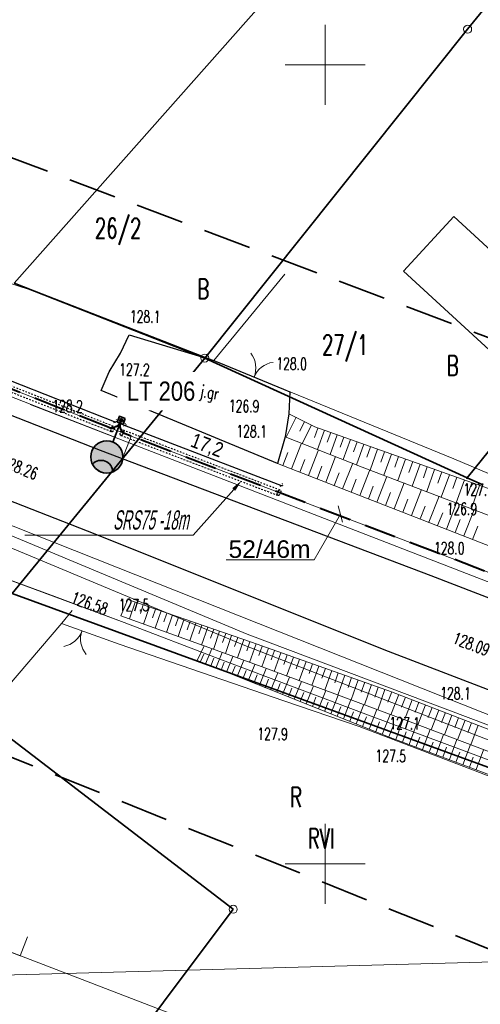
# Model space of a CAD drawing. Header units: metres. Extents: x 6496648 to 6497944, y 5962794 to 5963351.
# Tile 23 of 91: x 6496981 to 6497010, y 5963091 to 5963153. Entities that reach past the tile are written whole.
import ezdxf
from ezdxf import colors
from ezdxf.entities.mleader import LeaderData, LeaderLine
from ezdxf.math import Vec2, Vec3

# ---------------------------------------------------------------- set-up
doc = ezdxf.new("R2010")
doc.units = ezdxf.units.M
doc.header["$MEASUREMENT"] = 0
for name, pattern in [('DASHED', [19.05, 12.7, -6.35]), ('HIDDEN', [0.375, 0.25, -0.125]), ('L_0_04', [1.5, 1, -0.5])]:
    doc.linetypes.add(name, pattern=pattern)
doc.layers.get('0').update_dxf_attribs({"color": 8, "linetype": 'CONTINUOUS', "lineweight": 13})
doc.layers.get('DEFPOINTS').update_dxf_attribs({"linetype": 'CONTINUOUS', "lineweight": 0})
for name, color, linetype, lineweight in [('000_INNE__NIEZYDENTYFIKOWANE_', 8, 'CONTINUOUS', 13), ('209_OPIS_KONTURU_KLASYFIKACYJNEGO', 8, 'CONTINUOUS', 13), ('210_OZNACZENIE_UzYTKU', 8, 'CONTINUOUS', 13), ('211_NR_DZIAlKI', 7, 'CONTINUOUS', 25), ('217_GRANICA_KONTURU_KLASYFIKCYJNEGO', 8, 'CONTINUOUS', 13), ('218_GRANICA_UzYTKU', 8, 'CONTINUOUS', 13), ('219_LINIA_GRANICY', 3, 'CONTINUOUS', 35), ('BRAMA__LINIA_', 8, 'CONTINUOUS', 13), ('brama__linia____symbol', 8, 'CONTINUOUS', 13), ('E_proj_opisy_ośw', 1, 'CONTINUOUS', 13), ('E_proj_opisy_ośw.', 7, 'CONTINUOUS', 13), ('E_proj_osłona r.', 140, 'L_0_04', 30), ('E_proj_osłona r. opis_obw. 200', 166, 'CONTINUOUS', 9), ('E_proj_ośw_latarnia', 1, 'CONTINUOUS', 35), ('E_proj_ośw_linia_obw. 200', 1, 'L_0_04', 40), ('INNA_BUDOWLA__POWIERZCHNIA_', 8, 'CONTINUOUS', 13), ('JEZDNIA__POWIERZCHNIA_', 8, 'CONTINUOUS', 25), ('JEZDNIA__POWIERZCHNIA__ATR17', 8, 'CONTINUOUS', 13), ('KRAWezNIK__LINIA_', 8, 'CONTINUOUS', 25), ('OGRODZENIE_TRWAlE__LINIA_', 8, 'CONTINUOUS', 13), ('PRZEWoD_ELEKTROENERGETYCZNY__LINIA_', 1, 'CONTINUOUS', 13), ('PRZEWoD_KANALIZACYJNY__LINIA_', 36, 'CONTINUOUS', 13), ('PRZEWoD_TELEKOMUNIKACYJNY__LINIA_', 30, 'CONTINUOUS', 13), ('PRZEWoD_WODOCIaGOWY__LINIA_', 5, 'CONTINUOUS', 13), ('PUNKT_O_OKREsLONEJ_WYSOKOsCI__SIEc_ELEKTROENERGETYCZNA__ATR2', 1, 'CONTINUOUS', 13), ('PUNKT_WYSOKOsCIOWY_NATURALNY_ATR2', 8, 'CONTINUOUS', 13), ('PUNKT_WYSOKOsCIOWY_SZTUCZNY_ATR2', 8, 'CONTINUOUS', 13), ('RURA_OCHRONNA___PRZEWoD_ELEKTROENERGETYCZNY__LINIA_', 1, 'CONTINUOUS', 13), ('siatka', 8, 'CONTINUOUS', 13), ('SKARPA_NIEUMOCNIONA__POWIERZCHNIA_', 8, 'CONTINUOUS', 13), ('ZAKRES', 190, 'L_0_04', 35)]:
    doc.layers.add(name, color=color, linetype=linetype, lineweight=lineweight)
doc.layers.add('E_pomocnicza', color=3, linetype='CONTINUOUS', lineweight=13, plot=False)
doc.styles.add('Andy', font='arial.ttf', dxfattribs={"height": 2})
doc.styles.add('Annotative', font='simplex.shx')
doc.styles.add('Narrow', font='ARIALN.TTF', dxfattribs={"height": 2})
doc.styles.get("Standard").update_dxf_attribs({"font": 'simplex.shx'})
doc.dimstyles.new('wymiary', dxfattribs={"dimtxt": 0.65, "dimasz": 0.25, "dimexe": 0.25, "dimexo": 1, "dimgap": 0.1, "dimtad": 1, "dimzin": 1, "dimtxsty": 'Annotative', "dimblk": 'OBLIQUE', "dimcen": 0.0025, "dimdle": 0.05, "dimadec": 0, "dimazin": 0, "dimtfac": 1, "dimtmove": 0, "dimatfit": 3, "dimldrblk": 'NONE', "dimfxl": 1, "dimarcsym": 0})

# ---------------------------------------------------------------- blocks, each defined once
blk = doc.blocks.new('GRO')
at = {"color": 0, "linetype": 'Continuous', "lineweight": 13}
blk.add_circle((0, 0), 0.1, dxfattribs=at)
blk = doc.blocks.new('GRT')
at = {"color": 0, "linetype": 'Continuous', "lineweight": 18}
blk.add_circle((0, 0), 0.5, dxfattribs=at)
blk = doc.blocks.new('A$C5E955987')
at = {"layer": 'E_proj_ośw_latarnia'}
h = blk.add_hatch(color=7, dxfattribs=at)
h.dxf.hatch_style = 1
h.paths.add_polyline_path([(3.223, 1.824, 1), (3.408, 1.892, 1)], flags=0)
h.paths.add_polyline_path([(3.2, 1.606), (3.567, 1.742), (3.431, 2.111), (3.064, 1.976)])
h.paths.add_polyline_path([(3.223, 1.824, -1), (3.408, 1.892, -1)], flags=16)
h.paths.add_polyline_path([(0.071, 1.38, -0.683546), (0.557, 0.106, 0.679532), (1.952, 1.355, 0.687575)])
h = blk.add_hatch(color=7, dxfattribs=at)
h.dxf.hatch_style = 1
h.paths.add_polyline_path([(3.223, 1.824, 1), (3.408, 1.892, 1)])
blk.add_hatch(color=256, dxfattribs=at).paths.add_polyline_path([(0.071, 1.38, 0.389707), (0.557, 0.106), (0.557, 0.106, 0.683546)])
blk.add_lwpolyline([(3.567, 1.742), (3.2, 1.606), (3.064, 1.976), (3.431, 2.111)], close=True, dxfattribs=at)
blk.add_lwpolyline([(0.071, 1.38, 0.389707), (0.557, 0.106), (0.557, 0.106, 0.683546)], format="xyb", close=True, dxfattribs=at)
at = {"layer": 'E_proj_ośw_latarnia', "flags": 128}
blk.add_lwpolyline([(3.132, 1.791), (1.952, 1.355)], dxfattribs=at)
at = {"layer": 'E_proj_ośw_latarnia'}
for centre, radius in [((1.007, 1.007), 1.007), ((3.315, 1.858), 0.0984)]:
    blk.add_circle(centre, radius, dxfattribs=at)
blk = doc.blocks.new('_Oblique')
at = {"color": 0, "linetype": 'ByBlock', "lineweight": -2}
blk.add_line((-0.5, -0.5), (0.5, 0.5), dxfattribs=at)
blk = doc.blocks.new('*D37')
at = {"layer": 'DEFPOINTS', "color": 0}
for p in [(0, 0), (15.38, -7.85), (14.99, -8.53)]:
    blk.add_point(p, dxfattribs=at)
at = {"layer": 'E_pomocnicza', "color": 0, "lineweight": -2}
for p, q in [((0.34, 0.71), (15.42, -7.87)), ((0.49, 0.87), (0.51, 0.9)), ((15.49, -7.66), (15.5, -7.63))]:
    blk.add_line(p, q, dxfattribs=at)
at = {"layer": 'E_pomocnicza', "color": 0, "lineweight": -2, "xscale": 0.25, "yscale": 0.25, "zscale": 0.25}
for p, rotation in [((0.39, 0.68), 150.373121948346), ((15.38, -7.85), 330.373121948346)]:
    blk.add_blockref('_Oblique', p, dxfattribs=dict(at, rotation=rotation))
at = {"layer": 'E_pomocnicza', "color": 0, "linetype": 'Continuous', "lineweight": 0, "insert": (8.38, -2.71), "char_height": 2, "attachment_point": 5, "rotation": 330.3731, "style": 'Narrow'}
blk.add_mtext('{\\H0.75x;17,2}', dxfattribs=at)
blk = doc.blocks.new('_None')
blk = doc.blocks.new('*D39')
at = {"layer": 'DEFPOINTS', "color": 0}
for p in [(0, 0), (35.93, -20.92), (36.32, -20.24)]:
    blk.add_point(p, dxfattribs=at)
at = {"layer": 'E_pomocnicza', "color": 0, "lineweight": -2}
for p, q in [((0.35, 0.7), (36.36, -20.27)), ((0.5, 0.86), (0.52, 0.89)), ((36.43, -20.06), (36.45, -20.03))]:
    blk.add_line(p, q, dxfattribs=at)
at = {"layer": 'E_pomocnicza', "color": 0, "lineweight": -2, "xscale": 0.25, "yscale": 0.25, "zscale": 0.25}
for p, rotation in [((0.39, 0.68), 149.787255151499), ((36.32, -20.24), 329.787255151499)]:
    blk.add_blockref('_Oblique', p, dxfattribs=dict(at, rotation=rotation))
at = {"layer": 'E_pomocnicza', "color": 0, "linetype": 'Continuous', "lineweight": 0, "insert": (18.86, -8.92), "char_height": 2, "attachment_point": 5, "rotation": 329.7873, "style": 'Narrow'}
blk.add_mtext('{\\H0.75x;41,6}', dxfattribs=at)
blk = doc.blocks.new('*U36')
at = {"linetype": 'HIDDEN', "ltscale": 0.2}
for p, q in [((0.15, 0.26), (15.14, -8.26)), ((-0.15, -0.26), (14.84, -8.79))]:
    blk.add_line(p, q, dxfattribs=at)
at = {"linetype": 'DASHED', "ltscale": 0.02}
for centre in [(0, 0), (14.99, -8.53)]:
    blk.add_ellipse(centre, major_axis=(-0.148, -0.261), ratio=0.5, dxfattribs=at)
at = {"layer": 'E_pomocnicza', "color": 4, "lineweight": 0}
dim = blk.add_aligned_dim(p1=(0, 0), p2=(14.99, -8.53), distance=0.78, text='{\\H0.75x;<>}', dimstyle='wymiary', override={"dimtxt": 1.3, "dimtad": 2, "dimdec": 1, "dimlfac": 1, "dimrnd": 0, "dimtxsty": 'Narrow'}, dxfattribs=at)
dim.commit()
dim.dimension.update_dxf_attribs({"geometry": '*D37', "text_midpoint": (8.38, -2.71)})
blk = doc.blocks.new('*U38')
at = {"linetype": 'HIDDEN', "ltscale": 0.2}
for p, q in [((0.15, 0.26), (36.08, -20.66)), ((-0.15, -0.26), (35.78, -21.18))]:
    blk.add_line(p, q, dxfattribs=at)
at = {"linetype": 'DASHED', "ltscale": 0.02}
for centre in [(0, 0), (35.93, -20.92)]:
    blk.add_ellipse(centre, major_axis=(-0.151, -0.259), ratio=0.5, dxfattribs=at)
at = {"layer": 'E_pomocnicza', "color": 4, "lineweight": 0}
dim = blk.add_aligned_dim(p1=(0, 0), p2=(35.93, -20.92), distance=0.78, text='{\\H0.75x;<>}', dimstyle='wymiary', override={"dimtxt": 1.3, "dimtad": 2, "dimdec": 1, "dimlfac": 1, "dimrnd": 0, "dimtxsty": 'Narrow'}, dxfattribs=at)
dim.commit()
dim.dimension.update_dxf_attribs({"geometry": '*D39', "text_midpoint": (18.86, -8.92)})

msp = doc.modelspace()

# ---------------------------------------------------------------- linework, layer by layer
at = {"layer": '000_INNE__NIEZYDENTYFIKOWANE_', "flags": 128}
for points in [[(6496998.18, 5963127.94), (6496997.55, 5963126.7)], [(6496998.71, 5963127.67), (6496998.41, 5963127.07)], [(6496999.14, 5963127.45), (6496998.56, 5963126.3)], [(6496999.55, 5963127.27), (6496999.33, 5963126.68)], [(6496999.95, 5963127.13), (6496999.52, 5963125.93)], [(6497000.35, 5963126.99), (6497000.13, 5963126.38)], [(6497000.75, 5963126.84), (6497000.32, 5963125.61)], [(6497001.16, 5963126.7), (6497000.94, 5963126.08)], [(6497001.58, 5963126.55), (6497001.13, 5963125.3)], [(6497001.99, 5963126.4), (6497001.77, 5963125.77)], [(6496997.89, 5963124.71), (6496998.51, 5963126.32)], [(6496998.96, 5963124.3), (6496999.58, 5963125.9)], [(6497002.42, 5963126.25), (6497001.96, 5963124.97)], [(6497002.84, 5963126.1), (6497002.61, 5963125.45)], [(6497003.27, 5963125.95), (6497002.81, 5963124.64)], [(6497003.71, 5963125.79), (6497003.47, 5963125.14)], [(6496997.35, 5963124.92), (6496997.66, 5963125.73)], [(6496998.42, 5963124.5), (6496998.73, 5963125.31)], [(6497000.03, 5963123.88), (6497000.65, 5963125.48)], [(6497004.14, 5963125.64), (6497003.67, 5963124.31)], [(6497004.58, 5963125.48), (6497004.35, 5963124.82)], [(6497005.03, 5963125.32), (6497004.55, 5963123.98)], [(6497005.48, 5963125.17), (6497005.24, 5963124.49)], [(6496999.49, 5963124.09), (6496999.8, 5963124.89)], [(6497001.09, 5963123.46), (6497001.72, 5963125.07)], [(6497002.16, 5963123.05), (6497002.79, 5963124.65)], [(6497005.93, 5963125.01), (6497005.44, 5963123.64)], [(6497006.38, 5963124.84), (6497006.14, 5963124.16)], [(6497006.84, 5963124.68), (6497006.35, 5963123.29)], [(6497000.56, 5963123.67), (6497000.87, 5963124.47)], [(6497001.63, 5963123.26), (6497001.94, 5963124.06)], [(6497003.24, 5963122.63), (6497003.86, 5963124.24)], [(6497007.3, 5963124.52), (6497007.05, 5963123.82)], [(6497007.77, 5963124.35), (6497007.26, 5963122.94)], [(6497008.23, 5963124.19), (6497007.98, 5963123.48)], [(6497008.71, 5963124.02), (6497008.2, 5963122.59)], [(6497002.7, 5963122.84), (6497003.01, 5963123.64)], [(6497004.31, 5963122.21), (6497004.94, 5963123.83)], [(6497005.4, 5963121.79), (6497006.03, 5963123.42)], [(6497009.18, 5963123.85), (6497008.93, 5963123.13)], [(6497009.66, 5963123.68), (6497009.14, 5963122.23)], [(6497003.77, 5963122.42), (6497004.09, 5963123.23)], [(6497004.85, 5963122), (6497005.17, 5963122.81)], [(6497006.48, 5963121.37), (6497007.12, 5963123)], [(6497005.94, 5963121.58), (6497006.26, 5963122.39)], [(6497007.58, 5963120.94), (6497008.21, 5963122.58)], [(6497008.67, 5963120.52), (6497009.31, 5963122.16)], [(6497007.03, 5963121.16), (6497007.35, 5963121.97)], [(6497008.12, 5963120.73), (6497008.44, 5963121.55)], [(6497009.22, 5963120.3), (6497009.54, 5963121.13)], [(6496988.12, 5963116.38), (6496987.76, 5963115.32)], [(6496988.62, 5963116.2), (6496988.44, 5963115.67)], [(6496989.02, 5963116.07), (6496988.64, 5963115)], [(6496989.38, 5963115.94), (6496989.19, 5963115.4)], [(6496989.74, 5963115.82), (6496989.37, 5963114.74)], [(6496990.1, 5963115.69), (6496989.91, 5963115.15)], [(6496990.46, 5963115.57), (6496990.08, 5963114.48)], [(6496990.82, 5963115.44), (6496990.63, 5963114.89)], [(6496991.19, 5963115.32), (6496990.81, 5963114.22)], [(6496991.55, 5963115.19), (6496991.36, 5963114.64)], [(6496991.92, 5963115.06), (6496991.54, 5963113.96)], [(6496992.29, 5963114.93), (6496992.1, 5963114.38)], [(6496992.66, 5963114.81), (6496992.27, 5963113.69)], [(6496993.03, 5963114.68), (6496992.83, 5963114.12)], [(6496993.4, 5963114.55), (6496993.01, 5963113.42)], [(6496993.78, 5963114.42), (6496993.58, 5963113.85)], [(6496994.15, 5963114.29), (6496993.76, 5963113.15)], [(6496994.53, 5963114.16), (6496994.33, 5963113.59)], [(6496992.52, 5963112.52), (6496992.91, 5963113.46)], [(6496994.91, 5963114.03), (6496994.51, 5963112.88)], [(6496995.29, 5963113.89), (6496995.09, 5963113.32)], [(6496995.68, 5963113.76), (6496995.27, 5963112.6)], [(6496996.06, 5963113.62), (6496995.86, 5963113.04)], [(6496996.45, 5963113.49), (6496996.04, 5963112.32)], [(6496992.2, 5963112.65), (6496992.4, 5963113.11)], [(6496992.84, 5963112.38), (6496993.04, 5963112.86)], [(6496993.17, 5963112.25), (6496993.55, 5963113.23)], [(6496993.83, 5963111.99), (6496994.22, 5963112.98)], [(6496996.84, 5963113.35), (6496996.63, 5963112.77)], [(6496997.22, 5963113.21), (6496996.81, 5963112.04)], [(6496997.62, 5963113.08), (6496997.41, 5963112.48)], [(6496998.01, 5963112.94), (6496997.59, 5963111.75)], [(6496993.49, 5963112.12), (6496993.69, 5963112.61)], [(6496994.16, 5963111.86), (6496994.36, 5963112.36)], [(6496994.5, 5963111.72), (6496994.91, 5963112.74)], [(6496995.19, 5963111.45), (6496995.6, 5963112.48)], [(6496995.89, 5963111.17), (6496996.31, 5963112.22)], [(6496998.4, 5963112.8), (6496998.19, 5963112.2)], [(6496998.8, 5963112.66), (6496998.38, 5963111.46)], [(6496999.2, 5963112.52), (6496998.99, 5963111.91)], [(6496999.6, 5963112.37), (6496999.17, 5963111.16)], [(6497000.01, 5963112.23), (6496999.79, 5963111.62)], [(6496994.84, 5963111.58), (6496995.05, 5963112.1)], [(6496995.54, 5963111.31), (6496995.75, 5963111.83)], [(6496996.61, 5963110.88), (6496997.03, 5963111.95)], [(6496997.33, 5963110.59), (6496997.77, 5963111.68)], [(6497000.41, 5963112.09), (6496999.98, 5963110.86)], [(6497000.82, 5963111.94), (6497000.6, 5963111.33)], [(6497001.23, 5963111.8), (6497000.79, 5963110.56)], [(6497001.65, 5963111.65), (6497001.43, 5963111.03)], [(6496996.25, 5963111.02), (6496996.46, 5963111.56)], [(6496996.97, 5963110.74), (6496997.18, 5963111.28)], [(6496997.7, 5963110.45), (6496997.92, 5963111)], [(6496998.07, 5963110.3), (6496998.51, 5963111.41)], [(6496998.82, 5963110), (6496999.27, 5963111.13)], [(6497002.06, 5963111.51), (6497001.62, 5963110.25)], [(6497002.48, 5963111.36), (6497002.26, 5963110.73)], [(6497002.9, 5963111.21), (6497002.45, 5963109.94)], [(6497003.32, 5963111.06), (6497003.1, 5963110.42)], [(6496998.44, 5963110.15), (6496998.67, 5963110.71)], [(6496999.2, 5963109.85), (6496999.42, 5963110.42)], [(6496999.58, 5963109.7), (6497000.04, 5963110.84)], [(6497000.35, 5963109.39), (6497000.82, 5963110.55)], [(6497003.74, 5963110.91), (6497003.29, 5963109.63)], [(6497004.17, 5963110.76), (6497003.92, 5963110.12)], [(6497004.6, 5963110.6), (6497004.1, 5963109.33)], [(6497005.02, 5963110.43), (6497004.77, 5963109.8)], [(6496999.96, 5963109.54), (6497000.19, 5963110.12)], [(6497000.74, 5963109.23), (6497000.98, 5963109.82)], [(6497001.14, 5963109.07), (6497001.61, 5963110.26)], [(6497001.94, 5963108.76), (6497002.42, 5963109.96)], [(6497005.44, 5963110.27), (6497004.95, 5963109.01)], [(6497005.86, 5963110.11), (6497005.62, 5963109.48)], [(6497006.28, 5963109.94), (6497005.79, 5963108.7)], [(6497006.69, 5963109.78), (6497006.45, 5963109.16)], [(6497001.54, 5963108.92), (6497001.77, 5963109.51)], [(6497002.34, 5963108.6), (6497002.58, 5963109.2)], [(6497002.75, 5963108.43), (6497003.23, 5963109.65)], [(6497003.57, 5963108.1), (6497004.07, 5963109.34)], [(6497007.11, 5963109.62), (6497006.63, 5963108.38)], [(6497007.52, 5963109.46), (6497007.28, 5963108.84)], [(6497007.93, 5963109.3), (6497007.46, 5963108.07)], [(6497008.34, 5963109.14), (6497008.11, 5963108.53)], [(6497003.16, 5963108.27), (6497003.4, 5963108.88)], [(6497003.99, 5963107.94), (6497004.24, 5963108.56)], [(6497004.41, 5963107.78), (6497004.88, 5963109.04)], [(6497005.25, 5963107.46), (6497005.72, 5963108.72)], [(6497008.75, 5963108.98), (6497008.28, 5963107.76)], [(6497009.16, 5963108.82), (6497008.93, 5963108.21)], [(6497009.57, 5963108.67), (6497009.1, 5963107.45)], [(6497004.83, 5963107.62), (6497005.07, 5963108.25)], [(6497005.67, 5963107.3), (6497005.91, 5963107.93)], [(6497006.09, 5963107.15), (6497006.56, 5963108.41)], [(6497006.93, 5963106.83), (6497007.4, 5963108.09)], [(6497006.51, 5963106.99), (6497006.75, 5963107.62)], [(6497007.35, 5963106.67), (6497007.58, 5963107.3)], [(6497007.77, 5963106.52), (6497008.24, 5963107.77)], [(6497008.6, 5963106.2), (6497009.08, 5963107.46)], [(6497008.18, 5963106.36), (6497008.42, 5963106.99)], [(6497009.02, 5963106.04), (6497009.26, 5963106.67)], [(6497009.44, 5963105.89), (6497009.91, 5963107.14)]]:
    msp.add_lwpolyline(points, dxfattribs=at)
at = {"layer": '217_GRANICA_KONTURU_KLASYFIKCYJNEGO', "flags": 128}
for points in [[(6497041.24, 5963094.69), (6496980.42, 5963116.91)], [(6496994.25, 5963097.15), (6496975.88, 5963111.25)], [(6496991.4, 5963093.34), (6496994.25, 5963097.15)], [(6496991.4, 5963093.34), (6497041.24, 5963094.69)], [(6496958.11, 5963092.44), (6496991.4, 5963093.34)], [(6496991.4, 5963093.34), (6496981.24, 5963079.79)]]:
    msp.add_lwpolyline(points, dxfattribs=at)
at = {"layer": '218_GRANICA_UzYTKU', "flags": 128}
for points in [[(6497008.91, 5963152.23), (6497018.26, 5963163.71)], [(6496980.55, 5963136.34), (6497002.05, 5963160.62)], [(6496992.47, 5963131.65), (6497008.91, 5963152.23)], [(6497008.88, 5963124.15), (6497019.47, 5963137.27)], [(6496980.55, 5963136.34), (6496992.47, 5963131.65)], [(6496992.47, 5963131.65), (6496980.42, 5963116.91)], [(6496992.47, 5963131.65), (6497008.88, 5963124.15)], [(6497008.88, 5963124.15), (6497009.86, 5963123.71)], [(6496980.42, 5963116.91), (6497041.24, 5963094.69)], [(6496994.25, 5963097.15), (6496975.88, 5963111.25)], [(6496991.4, 5963093.34), (6496994.25, 5963097.15)], [(6496991.4, 5963093.34), (6497041.24, 5963094.69)], [(6496958.11, 5963092.44), (6496991.4, 5963093.34)], [(6496991.4, 5963093.34), (6496981.24, 5963079.79)]]:
    msp.add_lwpolyline(points, dxfattribs=at)
at = {"layer": '219_LINIA_GRANICY', "flags": 128}
for points in [[(6497018.26, 5963163.71), (6497008.91, 5963152.23)], [(6497002.05, 5963160.62), (6496980.55, 5963136.34)], [(6497008.91, 5963152.23), (6496992.47, 5963131.65)], [(6497008.88, 5963124.15), (6497019.47, 5963137.27)], [(6496992.47, 5963131.65), (6496980.55, 5963136.34)], [(6496992.47, 5963131.65), (6496980.42, 5963116.91)], [(6497008.88, 5963124.15), (6496992.47, 5963131.65)], [(6497009.86, 5963123.71), (6497008.88, 5963124.15)], [(6496980.42, 5963116.91), (6497041.24, 5963094.69)], [(6496975.88, 5963111.25), (6496994.25, 5963097.15)], [(6496981.24, 5963079.79), (6496994.25, 5963097.15)]]:
    msp.add_lwpolyline(points, dxfattribs=at)
at = {"layer": 'BRAMA__LINIA_', "flags": 128}
for points in [[(6496993.7, 5963131.22), (6496997.4, 5963129.7)], [(6496986.07, 5963114.12), (6496983.51, 5963115.04)]]:
    msp.add_lwpolyline(points, dxfattribs=at)
at = {"layer": 'brama__linia____symbol'}
for centre, radius, start, end in [((6496994.153, 5963131.03), 1.51, 337.80952, 37.44392), ((6496996.953, 5963129.875), 1.522, 98.18122, 157.3535), ((6496983.365, 5963115.102), 1.52, 280.61362, 339.86763), ((6496986.2, 5963114.072), 1.499, 160.17873, 220.22918)]:
    msp.add_arc(centre, radius, start, end, dxfattribs=at)
at = {"layer": 'DEFPOINTS', "linetype": 'Continuous'}
for points in [[(6497088.043, 5963087.571), (6497060.045, 5963098.826), (6497042.297, 5963105.911), (6497018.375, 5963115.111), (6496987.875, 5963126.752), (6496948.56, 5963142.251), (6496913.72, 5963155.871), (6496877.688, 5963170.071), (6496842.01, 5963184.196), (6496806.205, 5963198.271), (6496777.12, 5963209.766), (6496767.44, 5963213.646), (6496738.46, 5963225.696), (6496718.82, 5963233.986)], [(6497071.639, 5963093.954), (6497024.971, 5963111.9), (6497028.163, 5963110.672), (6497028.625, 5963111.871), (6497028.163, 5963110.672), (6496981.543, 5963128.742), (6496986.835, 5963126.691), (6496987.225, 5963127.696), (6496986.835, 5963126.691), (6496940.267, 5963144.895), (6496946.338, 5963142.526), (6496946.539, 5963143.041), (6496946.338, 5963142.526), (6496899.759, 5963160.703), (6496900.187, 5963161.782), (6496899.765, 5963160.7), (6496853.189, 5963178.884), (6496853.577, 5963180.128), (6496853.189, 5963178.884), (6496806.7, 5963197.289), (6496807.198, 5963198.562), (6496806.7, 5963197.289), (6496760.21, 5963215.694)], [(6496987.325, 5963125.357), (6496987.875, 5963126.752)]]:
    msp.add_lwpolyline(points, dxfattribs=at)
at = {"layer": 'E_proj_ośw_linia_obw. 200', "ltscale": 2}
msp.add_lwpolyline([(6497071.239, 5963094.326), (6497060.045, 5963098.826), (6497042.297, 5963105.911), (6497028.884, 5963111.069, -0.436423), (6497028.644, 5963111.906, -0.355927), (6497027.873, 5963111.458), (6497018.375, 5963115.111), (6496987.875, 5963126.752), (6496987.394, 5963126.942, -0.383314), (6496987.246, 5963127.748, -0.370216), (6496986.491, 5963127.298), (6496948.56, 5963142.251), (6496947.093, 5963142.824, -0.414508), (6496946.793, 5963143.688, -0.376233), (6496945.981, 5963143.259), (6496913.72, 5963155.871)], format="xyb", dxfattribs=at)
at = {"layer": 'INNA_BUDOWLA__POWIERZCHNIA_', "flags": 128}
msp.add_lwpolyline([(6497016.66, 5963126.28), (6497004.89, 5963137.08), (6497008.05, 5963140.51), (6497019.8, 5963129.69)], dxfattribs=at)
at = {"layer": 'JEZDNIA__POWIERZCHNIA_', "flags": 128}
for points in [[(6496776.57, 5963208.37), (6496797.13, 5963200.25), (6496814.18, 5963193.5), (6496831.73, 5963186.64), (6496851.19, 5963178.96), (6496866.74, 5963172.85), (6496887.54, 5963164.51), (6496902.22, 5963158.75), (6496924.12, 5963150.2), (6496939.31, 5963144.25), (6496956.71, 5963137.46), (6496963.66, 5963134.63), (6496985.92, 5963125.89), (6497006.61, 5963118.04), (6497029.04, 5963109.39), (6497048.07, 5963102.09), (6497070.92, 5963092.77)], [(6497075.74, 5963084.32), (6497062.13, 5963090.14), (6497047.96, 5963096.06), (6497035.7, 5963100.87), (6497020.46, 5963106.95), (6497003.68, 5963113.39), (6496985.62, 5963120.62), (6496966.64, 5963128.06), (6496948.76, 5963135.08), (6496942.28, 5963137.67), (6496921.39, 5963145.9), (6496908.94, 5963150.72), (6496894.1, 5963156.52), (6496884.28, 5963160.3), (6496877.57, 5963162.92), (6496867.92, 5963166.7), (6496856.35, 5963171.3), (6496837.67, 5963178.7), (6496823.99, 5963184.14), (6496806.35, 5963190.97), (6496790.77, 5963197.18), (6496774.9, 5963203.5)], [(6496997.73, 5963128.16), (6496997.49, 5963126.72), (6496997.02, 5963125.05), (6496985.99, 5963129.62), (6496986.48, 5963130.78), (6496987.2, 5963131.96), (6496987.75, 5963133.11), (6496993.03, 5963131.49), (6496993.7, 5963131.22), (6496997.4, 5963129.7), (6496997.78, 5963129.54)]]:
    msp.add_lwpolyline(points, dxfattribs=at)
at = {"layer": 'KRAWezNIK__LINIA_', "flags": 128}
msp.add_lwpolyline([(6496997.78, 5963129.54), (6496997.73, 5963128.16), (6496997.49, 5963126.72), (6496997.02, 5963125.05), (6496985.99, 5963129.62), (6496986.48, 5963130.78), (6496987.2, 5963131.96), (6496987.75, 5963133.11), (6496993.03, 5963131.49)], dxfattribs=at)
at = {"layer": 'OGRODZENIE_TRWAlE__LINIA_', "flags": 128}
for points in [[(6496993.03, 5963131.49), (6496982.32, 5963135.67), (6496977.68, 5963137.17)], [(6496993.7, 5963131.22), (6496993.03, 5963131.49), (6496997.48, 5963136.9)], [(6497023.21, 5963118.74), (6497017.97, 5963121.15), (6497013.31, 5963123.12), (6497008.05, 5963125.35), (6496997.4, 5963129.7)], [(6496971.99, 5963101.55), (6496983.53, 5963115.06), (6496984.17, 5963115.85)], [(6496986.07, 5963114.12), (6496987.12, 5963113.74), (6496997.42, 5963110.2), (6497002.12, 5963108.6), (6497012.48, 5963104.62), (6497020.45, 5963101.61), (6497041.29, 5963093.6)]]:
    msp.add_lwpolyline(points, dxfattribs=at)
at = {"layer": 'PRZEWoD_ELEKTROENERGETYCZNY__LINIA_', "flags": 128}
msp.add_lwpolyline([(6496929.27, 5963137.85), (6496932.38, 5963136.6), (6496940.02, 5963133.62), (6496948.77, 5963130.21), (6496956.17, 5963127.31), (6496960.72, 5963125.47), (6496964.44, 5963123.92), (6496965.65, 5963124.22), (6496968.09, 5963123.29), (6496968.48, 5963122.32), (6496976.84, 5963119.03), (6496983.09, 5963116.72), (6496987.43, 5963115.09), (6496993.42, 5963112.8), (6497002.87, 5963109.24), (6497010.66, 5963106.33), (6497023.83, 5963101.48), (6497035.2, 5963097.32), (6497048.25, 5963092.11), (6497058.85, 5963087.86), (6497065.91, 5963085.27)], dxfattribs=at)
at = {"layer": 'PRZEWoD_KANALIZACYJNY__LINIA_', "flags": 128}
msp.add_lwpolyline([(6497082.81, 5963079.21), (6497039.28, 5963096.48), (6496994.97, 5963113.67), (6496977.13, 5963121.11), (6496941.88, 5963135.84), (6496903.45, 5963150.65), (6496898.02, 5963153.17), (6496880.14, 5963159.59), (6496870.79, 5963163.35), (6496832.92, 5963177.48), (6496794.6, 5963192.75), (6496784.72, 5963198.85), (6496774.9, 5963202.73)], dxfattribs=at)
at = {"layer": 'PRZEWoD_TELEKOMUNIKACYJNY__LINIA_', "flags": 128}
msp.add_lwpolyline([(6496774.9, 5963201.17), (6496800.16, 5963191.52), (6496821.21, 5963183.45), (6496844.18, 5963174.49), (6496883.32, 5963159.12), (6496886.75, 5963159.1), (6496905.28, 5963150.99), (6497034.08, 5963099.85), (6497081.01, 5963081.42), (6497114.42, 5963068.68), (6497140.82, 5963058.78), (6497145.99, 5963055.02), (6497153.66, 5963050.85), (6497172.46, 5963043.32), (6497202.19, 5963037.61), (6497238.33, 5963036.41), (6497238.76, 5963032.02), (6497245.27, 5963032.35), (6497261.71, 5963034.62), (6497300.12, 5963040.13)], dxfattribs=at)
at = {"layer": 'PRZEWoD_WODOCIaGOWY__LINIA_', "flags": 128}
msp.add_lwpolyline([(6496774.9, 5963203.29), (6496784.92, 5963199.33), (6496794.73, 5963193.32), (6496832.97, 5963178.03), (6496870.84, 5963163.85), (6496879.98, 5963160.32), (6496898.15, 5963153.69), (6496903.95, 5963151.25), (6496942.07, 5963136.31), (6496977.37, 5963121.77), (6496995.11, 5963114.36), (6497030.39, 5963101.05), (6497083.14, 5963080.09)], dxfattribs=at)
at = {"layer": 'RURA_OCHRONNA___PRZEWoD_ELEKTROENERGETYCZNY__LINIA_', "flags": 128}
msp.add_lwpolyline([(6496987.43, 5963115.09), (6496976.84, 5963119.03)], dxfattribs=at)
at = {"layer": 'siatka', "flags": 128}
for points in [[(6497000, 5963147.5), (6497000, 5963152.5)], [(6496997.5, 5963150), (6497002.5, 5963150)], [(6497000, 5963097.5), (6497000, 5963102.5)], [(6496997.5, 5963100), (6497002.5, 5963100)]]:
    msp.add_lwpolyline(points, dxfattribs=at)
at = {"layer": 'SKARPA_NIEUMOCNIONA__POWIERZCHNIA_', "flags": 128}
for points in [[(6497020.61, 5963117.83), (6497017.47, 5963119.05), (6497002.32, 5963124.83), (6496997.49, 5963126.72), (6496997.73, 5963128.16), (6496999.36, 5963127.34), (6497021.95, 5963119.31)], [(6496997.49, 5963126.72), (6497002.32, 5963124.83), (6497017.47, 5963119.05), (6497020.61, 5963117.83), (6497019.33, 5963116.4), (6497015.6, 5963117.82), (6496997.02, 5963125.05)], [(6497075.18, 5963080.74), (6497061.96, 5963086.48), (6497048.96, 5963092.06), (6497044.37, 5963094.06), (6497041.08, 5963095.34), (6497041.03, 5963095.37), (6497032.22, 5963098.76), (6497025.12, 5963101.42), (6497017.45, 5963104.29), (6497005.15, 5963108.94), (6496996.05, 5963112.32), (6496992.44, 5963113.63), (6496987.22, 5963115.51), (6496987.65, 5963116.54), (6496995.39, 5963113.86), (6497004.15, 5963110.77), (6497017.98, 5963105.4), (6497033.45, 5963099.38), (6497042.16, 5963095.9), (6497046.95, 5963094.01), (6497060.84, 5963088.42), (6497072.74, 5963083.61)], [(6497041.08, 5963095.34), (6497040.44, 5963094.07), (6497029.06, 5963098.42), (6497013.04, 5963104.53), (6497004.06, 5963107.91), (6496992.95, 5963112.34), (6496992, 5963112.73), (6496992.44, 5963113.63), (6496996.05, 5963112.32), (6497005.15, 5963108.94), (6497017.45, 5963104.29), (6497025.12, 5963101.42), (6497032.22, 5963098.76), (6497041.03, 5963095.37)]]:
    msp.add_lwpolyline(points, dxfattribs=at)
at = {"layer": 'ZAKRES', "ltscale": 3, "flags": 128}
msp.add_lwpolyline([(6497692.5, 5963219.5), (6497716, 5963186.5), (6497672.2, 5963172.1), (6497502, 5963111.8), (6497349, 5963052), (6497312.6, 5963038.4), (6497228.6, 5963030.4), (6497133.5, 5963045.2), (6496948.4, 5963119.5), (6496936.6, 5963083.2), (6496927.9, 5963075.7), (6496873, 5963095.9), (6496849.7, 5963104.2), (6496824.8, 5963105.1), (6496784.8, 5963107.4), (6496786.6, 5963174.3), (6496788.5, 5963184), (6496695.2, 5963217.9), (6496711.8, 5963253.1), (6496961, 5963151.5), (6497143.1, 5963082.8), (6497228.1, 5963066.8), (6497302.3, 5963072), (6497492.1, 5963142.6)], close=True, dxfattribs=at)

# ---------------------------------------------------------------- block references
at = {"xscale": 0.5, "yscale": 0.5, "zscale": 0.5}
for name, p in [('GRT', (6497008.91, 5963152.23)), ('GRT', (6496992.47, 5963131.65)), ('GRO', (6497008.88, 5963124.15)), ('GRT', (6496994.25, 5963097.15))]:
    msp.add_blockref(name, p, dxfattribs=at)
at = {"layer": 'E_proj_osłona r.', "xscale": 0.6096, "yscale": 0.6096, "zscale": 0.6096, "rotation": 8.698023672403}
for name, p in [('*U38', (6496963.132, 5963136.506)), ('*U36', (6496987.292, 5963126.982))]:
    msp.add_blockref(name, p, dxfattribs=at)
at = {"layer": 'E_proj_ośw_latarnia', "rotation": 48.263257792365}
msp.add_blockref('A$C5E955987', (6496986.425, 5963124.037), dxfattribs=at)

# ---------------------------------------------------------------- texts
at = {"layer": '209_OPIS_KONTURU_KLASYFIKACYJNEGO', "width": 0.66}
msp.add_text('RVI', height=1.25, dxfattribs=at).set_placement((6496998.91, 5963100.96))
at = {"layer": '210_OZNACZENIE_UzYTKU', "width": 0.66}
for s, p in [('B', (6496992, 5963135.35)), ('B', (6497007.6, 5963130.55)), ('R', (6496997.8, 5963103.55))]:
    msp.add_text(s, height=1.25, dxfattribs=at).set_placement(p)
at = {"layer": '211_NR_DZIAlKI', "width": 0.66}
for s, p in [('26/2', (6496985.6, 5963139.15)), ('27/1', (6496999.8, 5963131.85))]:
    msp.add_text(s, height=1.25, dxfattribs=at).set_placement(p)
at = {"layer": 'JEZDNIA__POWIERZCHNIA__ATR17', "width": 0.7}
msp.add_text('j.gr', height=0.75, rotation=-10.1, dxfattribs=at).set_placement((6496992.13, 5963129.24))
at = {"layer": 'PUNKT_O_OKREsLONEJ_WYSOKOsCI__SIEc_ELEKTROENERGETYCZNA__ATR2', "width": 0.66}
msp.add_text('126.58', height=0.75, rotation=339.4, dxfattribs=at).set_placement((6496984.04, 5963116.36))
at = {"layer": 'PUNKT_WYSOKOsCIOWY_NATURALNY_ATR2', "width": 0.66}
for s, rotation, p in [('128.1', 359.2, (6496987.78, 5963133.88)), ('127.2', 359.2, (6496987.11, 5963130.56)), ('128.0', 359.2, (6496996.94, 5963130.93)), ('128.2', 359.2, (6496982.93, 5963128.27)), ('126.9', 359.2, (6496993.97, 5963128.28)), ('128.1', 359.2, (6496994.44, 5963126.7)), ('127.7', 359.2, (6497008.64, 5963123.05)), ('126.9', 359.2, (6497007.59, 5963121.85)), ('128.0', 359.2, (6497006.8, 5963119.39)), ('127.5', 359.2, (6496987.08, 5963115.83)), ('128.1', 359.2, (6497007.19, 5963110.3)), ('127.1', 359.2, (6497004.01, 5963108.43)), ('127.9', 359.3, (6496995.75, 5963107.76)), ('127.5', 359.2, (6497003.14, 5963106.39))]:
    msp.add_text(s, height=0.75, rotation=rotation, dxfattribs=at).set_placement(p)
at = {"layer": 'PUNKT_WYSOKOsCIOWY_SZTUCZNY_ATR2', "width": 0.66}
for s, rotation, p in [('128.26', 338.6, (6496979.68, 5963124.87)), ('128.09', 339, (6497007.92, 5963113.82))]:
    msp.add_text(s, height=0.75, rotation=rotation, dxfattribs=at).set_placement(p)

# ---------------------------------------------------------------- next in the draw order: leaders
at = {"layer": 'E_proj_opisy_ośw.', "color": 10}
ml = msp.add_multileader_mtext('Standard', dxfattribs=at)
ml.set_content('\\A1;LT 206', color=10, style='Narrow')
ml.set_leader_properties(color=256)
ml.set_arrow_properties(name='NONE')
ml.build(insert=Vec2(0, 0))
ml.multileader.update_dxf_attribs({"leader_type": 0, "has_dogleg": 0, "has_text_frame": 1, "text_left_attachment_type": 3, "dogleg_length": 0.36, "arrow_head_size": 0, "scale": 0.7})
ctx = ml.context
ctx.base_point, ctx.scale, ctx.char_height, ctx.arrow_head_size, ctx.landing_gap_size, ctx.plane_origin = Vec3(6496987.177, 5963129.565), 0.7, 1.2, 0, 0.42, Vec3(6497837.376, 5963026.335)
ctx.left_attachment = 3
ctx.mtext.insert, ctx.mtext.line_spacing_factor, ctx.mtext.flow_direction = Vec3(6496987.597, 5963130.18), 0.266667, 5
ctx.mtext.has_bg_fill, ctx.mtext.bg_color, ctx.mtext.bg_scale_factor, ctx.mtext.bg_transparency, ctx.mtext.use_window_bg_color = 1, -1073741824, 1.5, 0, 1
at = {"layer": 'E_proj_osłona r. opis_obw. 200', "linetype": 'Continuous', "lineweight": 13}
ml = msp.add_multileader_mtext('Standard', dxfattribs=at)
ml.set_content('{\\fArial Narrow|b0|i0|c238|p34;\\H0.92308x;\\Q12;\\W0.6;SRS75 -18m\\fArial|b0|i0|c238|p34;\\H1.0833x; }', color=256, style='Andy')
ml.set_leader_properties(color=256, linetype='CONTINUOUS', lineweight=-1)
ml.build(insert=Vec2(0, 0))
ml.multileader.update_dxf_attribs({"has_dogleg": 0, "text_left_attachment_type": 6, "text_right_attachment_type": 6, "dogleg_length": 0.36, "arrow_head_size": 0.75})
ctx = ml.context
ctx.base_point, ctx.char_height, ctx.arrow_head_size, ctx.landing_gap_size, ctx.plane_origin = Vec3(6496986.445, 5963120.575), 1.3, 0.75, 0.2, Vec3(6497007.995, 5963109.689)
ctx.left_attachment, ctx.right_attachment, ctx.text_align_type = 6, 6, 1
notes = []
notes.append((ctx, [(0, (1, 1, 0), (6496992.1, 5963120.575), (-1, 0), 0.36, [(0, [(6496994.775, 5963123.981)], 0, [])])]))
ctx.mtext.insert, ctx.mtext.alignment, ctx.mtext.line_spacing_factor, ctx.mtext.line_spacing_style = Vec3(6496989.093, 5963122.115), 2, 0.9, 2
ctx.mtext.has_bg_fill, ctx.mtext.bg_color, ctx.mtext.bg_scale_factor, ctx.mtext.bg_transparency, ctx.mtext.use_window_bg_color = 1, -1073741824, 1, 0, 1
for ctx, leaders in notes:
    for number, flags, end, landing, length, lines in leaders:
        leader = LeaderData()
        leader.index, (leader.has_last_leader_line, leader.has_dogleg_vector, leader.attachment_direction) = number, flags
        leader.last_leader_point, leader.dogleg_vector, leader.dogleg_length = Vec3(end), Vec3(landing), length
        for number, points, colour, breaks in lines:
            line = LeaderLine()
            line.index, line.vertices, line.color, line.breaks = number, Vec3.list(points), colors.encode_raw_color(colour), breaks
            leader.lines.append(line)
        ctx.leaders.append(leader)

# ---------------------------------------------------------------- next in the draw order: leaders
at = {"layer": 'E_proj_opisy_ośw', "lineweight": 13}
ml = msp.add_multileader_mtext('Standard', dxfattribs=at)
ml.set_content('{\\H1.1x;52/46m} ', color=256, style='Andy')
ml.set_leader_properties(color=256, linetype='CONTINUOUS', lineweight=-1)
ml.set_arrow_properties(name='OBLIQUE')
ml.build(insert=Vec2(0, 0))
ml.multileader.update_dxf_attribs({"has_dogleg": 0, "text_left_attachment_type": 6, "text_right_attachment_type": 6, "dogleg_length": 0.36, "arrow_head_size": 0.75})
ctx = ml.context
ctx.base_point, ctx.char_height, ctx.arrow_head_size, ctx.landing_gap_size, ctx.plane_origin = Vec3(6496993.738, 5963119.023), 1, 0.75, 0.3, Vec3(6497024.168, 5963103.187)
ctx.left_attachment, ctx.right_attachment, ctx.text_align_type = 6, 6, 1
notes = []
notes.append((ctx, [(0, (1, 1, 0), (6496999.661, 5963119.023), (-1, 0), 0.36, [(0, [(6497000.953, 5963121.881)], 0, [])])]))
ctx.mtext.insert, ctx.mtext.alignment, ctx.mtext.line_spacing_factor, ctx.mtext.line_spacing_style = Vec3(6496996.519, 5963120.243), 2, 0.9, 2
ctx.mtext.has_bg_fill, ctx.mtext.bg_color, ctx.mtext.bg_scale_factor, ctx.mtext.bg_transparency, ctx.mtext.use_window_bg_color = 1, -1073741824, 1.2, 0, 1
for ctx, leaders in notes:
    for number, flags, end, landing, length, lines in leaders:
        leader = LeaderData()
        leader.index, (leader.has_last_leader_line, leader.has_dogleg_vector, leader.attachment_direction) = number, flags
        leader.last_leader_point, leader.dogleg_vector, leader.dogleg_length = Vec3(end), Vec3(landing), length
        for number, points, colour, breaks in lines:
            line = LeaderLine()
            line.index, line.vertices, line.color, line.breaks = number, Vec3.list(points), colors.encode_raw_color(colour), breaks
            leader.lines.append(line)
        ctx.leaders.append(leader)

# ---------------------------------------------------------------- next in the draw order: linework, layer by layer
at = {"layer": 'DEFPOINTS', "linetype": 'Continuous'}
msp.add_lwpolyline([(6497070.793, 5963058.866), (6497024.401, 5963077.514), (6497024.662, 5963078.097), (6497024.401, 5963077.514), (6496977.733, 5963095.461), (6496980.926, 5963094.233), (6496981.387, 5963095.432), (6496980.926, 5963094.233), (6496934.305, 5963112.302), (6496939.597, 5963110.251), (6496939.987, 5963111.256), (6496939.597, 5963110.251), (6496893.029, 5963128.456), (6496899.1, 5963126.087), (6496899.301, 5963126.601), (6496899.1, 5963126.087), (6496852.521, 5963144.263), (6496852.95, 5963145.343), (6496852.527, 5963144.261), (6496805.951, 5963162.445), (6496806.339, 5963163.688), (6496805.951, 5963162.445), (6496759.462, 5963180.849)], dxfattribs=at)

doc.saveas('drawing.dxf')
